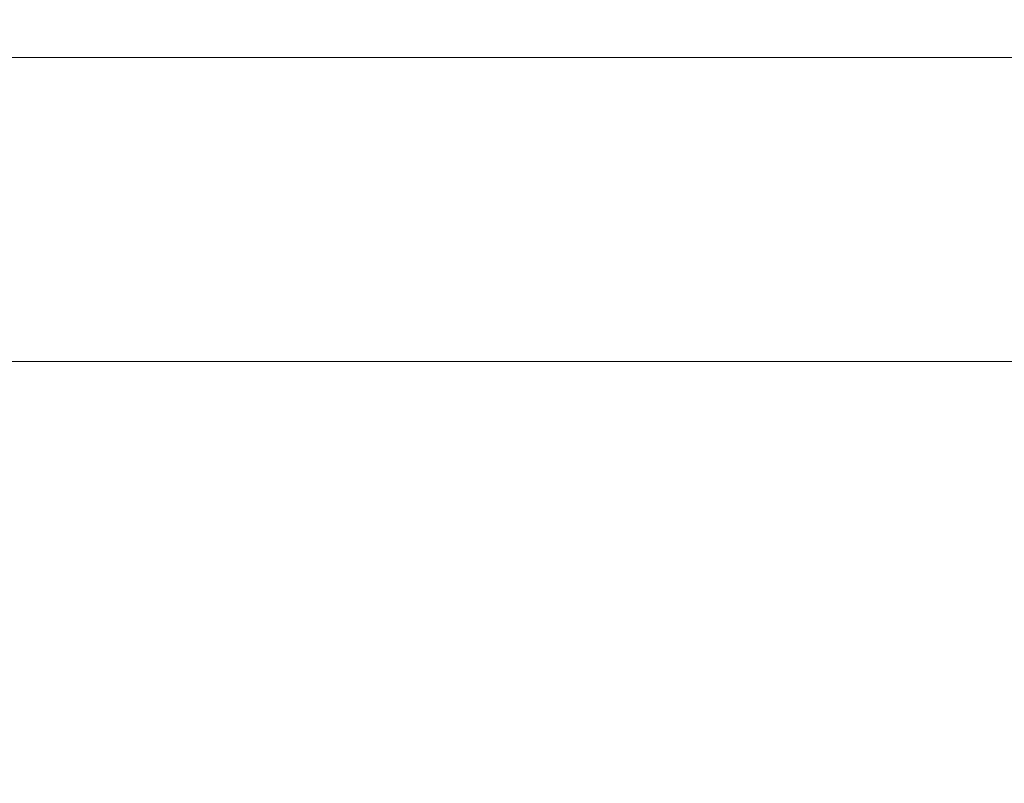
# Model space of a CAD drawing. Header units: centimetres. Extents: x -17.4 to 18.6, y -81.9 to -79.9.
# Tile 79 of 256: x -17.417821 to -17.416723, y -80.415192 to -80.41434. Entities that reach past the tile are written whole.
import ezdxf

# ---------------------------------------------------------------- set-up
doc = ezdxf.new("R2010")
doc.units = ezdxf.units.CM
doc.header["$LTSCALE"] = 2.54
doc.layers.add('Lucido design-1', color=7, linetype='Continuous')

# ---------------------------------------------------------------- blocks, each defined once
blk = doc.blocks.new('Gruppo-8-1')
at = {"color": 178, "linetype": 'Continuous', "lineweight": 9}
for points in [[(18.5810802, -80.4147213, -2376.5371617), (-17.4189198, -80.4147213, -2376.5371617), (-17.4189198, -80.4131928, -2376.5371454), (18.5810802, -80.4131928, -2376.5371454)], [(18.5810802, -80.4135477, -2376.3181547), (-17.4189198, -80.4135477, -2376.3181547), (-17.4189198, -80.4143821, -2376.3180787), (18.5810802, -80.4143821, -2376.3180787)], [(18.5810802, -80.4143821, -2376.3180787), (-17.4189198, -80.4143821, -2376.3180787), (-17.4189198, -80.4152163, -2376.3180002), (18.5810802, -80.4152163, -2376.3180002)], [(18.5810802, -80.4162498, -2376.5371734), (-17.4189198, -80.4162498, -2376.5371734), (-17.4189198, -80.4147213, -2376.5371617), (18.5810802, -80.4147213, -2376.5371617)]]:
    blk.add_3dface(points, dxfattribs=at)
blk = doc.blocks.new('Gruppo-9-1')
at = {"color": 12, "true_color": 0xbb0000}
blk.add_blockref('Gruppo-8-1', (0, 0), dxfattribs=at)

msp = doc.modelspace()

# ---------------------------------------------------------------- block references
at = {"layer": 'Lucido design-1', "color": 12, "true_color": 0xbb0000}
msp.add_blockref('Gruppo-9-1', (0, 0), dxfattribs=at)

doc.saveas('drawing.dxf')
